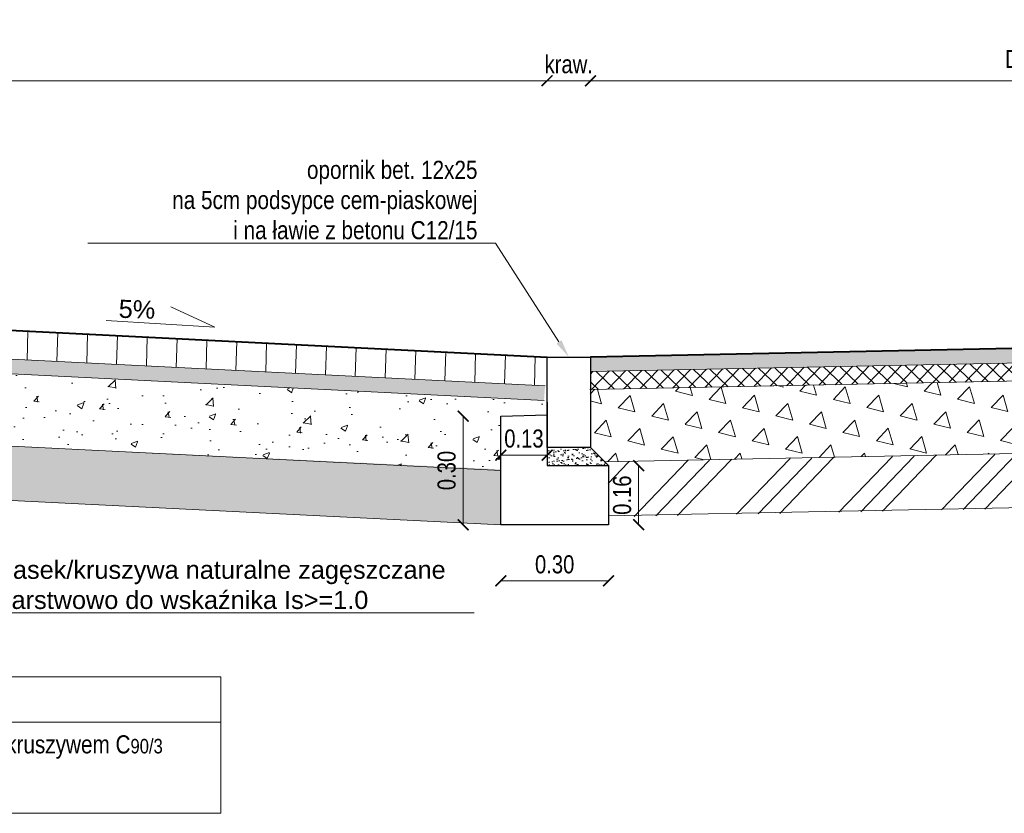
# Model space of a CAD drawing. Header units: metres. Extents: x 274 to 478, y -633 to -162.
# Tile 4 of 18: x 458.83 to 461.55, y -632.88 to -630.68. Entities that reach past the tile are written whole.
import ezdxf
from ezdxf import colors
from ezdxf.entities.mleader import LeaderData, LeaderLine
from ezdxf.math import Vec2, Vec3

# ---------------------------------------------------------------- set-up
doc = ezdxf.new("R2010")
doc.units = ezdxf.units.M
for name, color, linetype, lineweight in [('Kruszywo stabilizacja cem', 58, 'Continuous', 15), ('M_PRZEKROJE CZERWONE', 1, 'Continuous', 40), ('M_Szczegóły wymiar', 7, 'Continuous', 15), ('M_szczegóły_hatch', 251, 'Continuous', 9), ('M_szczegóły_projektowane', 1, 'Continuous', 15), ('Opis', 7, 'Continuous', 15), ('opisy', 7, 'Continuous', 20), ('Podsypka cementowo-piaskowa', 251, 'Continuous', 15), ('Przekrojowa', 7, 'Continuous', 30), ('Wymiar', 7, 'Continuous', 15)]:
    doc.layers.add(name, color=color, linetype=linetype, lineweight=lineweight)
doc.styles.add('Opis_1_25', font='arial.ttf', dxfattribs={"height": 0.1})
doc.styles.add('Opis_1_25_MM', font='arial.ttf', dxfattribs={"width": 0.8, "height": 0.05})
doc.styles.get("Standard").update_dxf_attribs({"font": 'arial.ttf'})
doc.dimstyles.new('Kopia 1_25_MM', dxfattribs={"dimtxt": 0.05, "dimasz": 0.03, "dimexe": 0.02, "dimexo": 0.05, "dimgap": 0.02, "dimtad": 1, "dimzin": 3, "dimdsep": 46, "dimtxsty": 'Opis_1_25_MM', "dimblk": 'ARCHTICK', "dimcen": 0.05, "dimse1": 1, "dimse2": 1, "dimclrd": 256, "dimclre": 256, "dimazin": 3, "dimtfac": 1, "dimtofl": 0, "dimtmove": 0, "dimatfit": 3, "dimldrblk": 'ARCHTICK', "dimfxl": 1, "dimfrac": 2, "dimtolj": 1, "dimtzin": 3, "dimlwd": -1, "dimlwe": -1, "dimarcsym": 0})

# ---------------------------------------------------------------- blocks, each defined once
blk = doc.blocks.new('_ArchTick')
at = {"color": 0, "linetype": 'ByBlock', "lineweight": 0, "const_width": 0.15}
blk.add_lwpolyline([(-0.5, -0.5), (0.5, 0.5)], dxfattribs=at)
blk = doc.blocks.new('*D224')
at = {"layer": 'Defpoints', "color": 0, "transparency": 16777216}
for p in [(460.4037, -630.8518), (463.1637, -632.26), (460.4037, -632.3152)]:
    blk.add_point(p, dxfattribs=at)
at = {"layer": 'Wymiar', "transparency": 16777216}
blk.add_line((463.1637, -630.8518), (460.4037, -630.8518), dxfattribs=at)
at = {"layer": 'Wymiar', "transparency": 16777216, "xscale": 0.03, "yscale": 0.03, "zscale": 0.03, "rotation": 180}
blk.add_blockref('_ArchTick', (460.4037, -630.8518), dxfattribs=at)
at = {"layer": 'Wymiar', "transparency": 16777216, "xscale": 0.03, "yscale": 0.03, "zscale": 0.03}
blk.add_blockref('_ArchTick', (463.1637, -630.8518), dxfattribs=at)
at = {"layer": 'Wymiar', "color": 0, "transparency": 16777216, "insert": (461.7837, -630.7994), "char_height": 0.05, "attachment_point": 5, "style": 'Opis_1_25_MM'}
blk.add_mtext('\\A1;Droga dla rowerów', dxfattribs=at)
blk = doc.blocks.new('*D228')
at = {"layer": 'Defpoints', "color": 0, "transparency": 16777216}
for p in [(460.2837, -630.8518), (460.2837, -632.3152), (460.4037, -632.3152)]:
    blk.add_point(p, dxfattribs=at)
at = {"layer": 'Wymiar', "transparency": 16777216}
blk.add_line((460.4037, -630.8518), (460.2837, -630.8518), dxfattribs=at)
at = {"layer": 'Wymiar', "transparency": 16777216, "xscale": 0.03, "yscale": 0.03, "zscale": 0.03, "rotation": 180}
blk.add_blockref('_ArchTick', (460.2837, -630.8518), dxfattribs=at)
at = {"layer": 'Wymiar', "transparency": 16777216, "xscale": 0.03, "yscale": 0.03, "zscale": 0.03}
blk.add_blockref('_ArchTick', (460.4037, -630.8518), dxfattribs=at)
at = {"layer": 'Wymiar', "color": 0, "transparency": 16777216, "insert": (460.3437, -630.8064), "char_height": 0.05, "attachment_point": 5, "style": 'Opis_1_25_MM'}
blk.add_mtext('\\A1;kraw.', dxfattribs=at)
blk = doc.blocks.new('*D229')
at = {"layer": 'Defpoints', "color": 0, "transparency": 16777216}
for p in [(456.5731, -630.8518), (456.5731, -632.2607), (460.2837, -632.3152)]:
    blk.add_point(p, dxfattribs=at)
at = {"layer": 'Wymiar', "transparency": 16777216}
blk.add_line((460.2837, -630.8518), (456.5731, -630.8518), dxfattribs=at)
at = {"layer": 'Wymiar', "transparency": 16777216, "xscale": 0.03, "yscale": 0.03, "zscale": 0.03, "rotation": 180}
blk.add_blockref('_ArchTick', (456.5731, -630.8518), dxfattribs=at)
at = {"layer": 'Wymiar', "transparency": 16777216, "xscale": 0.03, "yscale": 0.03, "zscale": 0.03}
blk.add_blockref('_ArchTick', (460.2837, -630.8518), dxfattribs=at)
at = {"layer": 'Wymiar', "color": 0, "transparency": 16777216, "insert": (458.4284, -630.7995), "char_height": 0.05, "attachment_point": 5, "style": 'Opis_1_25_MM'}
blk.add_mtext('\\A1;zjazd', dxfattribs=at)
blk = doc.blocks.new('*D232')
at = {"layer": 'Defpoints', "color": 0, "transparency": 16777216}
for p in [(460.0518, -631.7791), (460.1559, -631.7791), (460.1558, -632.0789)]:
    blk.add_point(p, dxfattribs=at)
at = {"layer": 'Wymiar', "transparency": 16777216}
blk.add_line((460.0518, -632.0789), (460.0518, -631.7791), dxfattribs=at)
at = {"layer": 'Wymiar', "transparency": 16777216, "xscale": 0.03, "yscale": 0.03, "zscale": 0.03}
for p, rotation in [((460.0518, -631.7791), 90), ((460.0518, -632.0789), 270)]:
    blk.add_blockref('_ArchTick', p, dxfattribs=dict(at, rotation=rotation))
at = {"layer": 'Wymiar', "color": 0, "transparency": 16777216, "insert": (460.0062, -631.929), "char_height": 0.05, "attachment_point": 5, "rotation": 90, "style": 'Opis_1_25_MM'}
blk.add_mtext('\\A1;0.30', dxfattribs=at)
blk = doc.blocks.new('*D233')
at = {"layer": 'Defpoints', "color": 0, "transparency": 16777216}
for p in [(460.1558, -632.0533), (460.4536, -632.0789), (460.4536, -632.2341)]:
    blk.add_point(p, dxfattribs=at)
at = {"layer": 'Wymiar', "transparency": 16777216}
blk.add_line((460.1558, -632.2341), (460.4536, -632.2341), dxfattribs=at)
at = {"layer": 'Wymiar', "transparency": 16777216, "xscale": 0.03, "yscale": 0.03, "zscale": 0.03, "rotation": 180}
blk.add_blockref('_ArchTick', (460.1558, -632.2341), dxfattribs=at)
at = {"layer": 'Wymiar', "transparency": 16777216, "xscale": 0.03, "yscale": 0.03, "zscale": 0.03}
blk.add_blockref('_ArchTick', (460.4536, -632.2341), dxfattribs=at)
at = {"layer": 'Wymiar', "color": 0, "transparency": 16777216, "insert": (460.3047, -632.1886), "char_height": 0.05, "attachment_point": 5, "style": 'Opis_1_25_MM'}
blk.add_mtext('\\A1;0.30', dxfattribs=at)
blk = doc.blocks.new('*D234')
at = {"layer": 'Defpoints', "color": 0, "transparency": 16777216}
for p in [(460.4537, -631.9154), (460.5368, -631.9154), (460.4536, -632.0789)]:
    blk.add_point(p, dxfattribs=at)
at = {"layer": 'Wymiar', "transparency": 16777216}
blk.add_line((460.5368, -632.0789), (460.5368, -631.9154), dxfattribs=at)
at = {"layer": 'Wymiar', "transparency": 16777216, "xscale": 0.03, "yscale": 0.03, "zscale": 0.03}
for p, rotation in [((460.5368, -631.9154), 90), ((460.5368, -632.0789), 270)]:
    blk.add_blockref('_ArchTick', p, dxfattribs=dict(at, rotation=rotation))
at = {"layer": 'Wymiar', "color": 0, "transparency": 16777216, "insert": (460.4912, -631.9971), "char_height": 0.05, "attachment_point": 5, "rotation": 90, "style": 'Opis_1_25_MM'}
blk.add_mtext('\\A1;0.16', dxfattribs=at)
blk = doc.blocks.new('*D235')
at = {"layer": 'Defpoints', "color": 0, "transparency": 16777216}
for p in [(460.1559, -631.7791), (460.2837, -631.7791), (460.2837, -631.8865)]:
    blk.add_point(p, dxfattribs=at)
at = {"layer": 'Wymiar', "transparency": 16777216}
blk.add_line((460.1559, -631.8865), (460.2837, -631.8865), dxfattribs=at)
at = {"layer": 'Wymiar', "transparency": 16777216, "xscale": 0.03, "yscale": 0.03, "zscale": 0.03, "rotation": 180}
blk.add_blockref('_ArchTick', (460.1559, -631.8865), dxfattribs=at)
at = {"layer": 'Wymiar', "transparency": 16777216, "xscale": 0.03, "yscale": 0.03, "zscale": 0.03}
blk.add_blockref('_ArchTick', (460.2837, -631.8865), dxfattribs=at)
at = {"layer": 'Wymiar', "color": 0, "transparency": 16777216, "insert": (460.2198, -631.8409), "char_height": 0.05, "attachment_point": 5, "style": 'Opis_1_25_MM'}
blk.add_mtext('\\A1;0.13', dxfattribs=at)

msp = doc.modelspace()

# ---------------------------------------------------------------- hatches: boundary and pattern name
at = {"layer": 'Kruszywo stabilizacja cem'}
h = msp.add_hatch(dxfattribs=at)
h.set_pattern_fill('AR-CONC', color=256, scale=0.001, angle=-1.7166, style=0)
h.set_pattern_definition([(48.2833576, (-1811.47524, -1397.2545), (0.181625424, -0.021389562), [0.01905, -0.20955]), (353.283358, (-1811.47524, -1397.2545), (-0.029504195, 0.192026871), [0.01524, -0.167640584]), (98.734802, (-1811.4601, -1397.25628), (0.152121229, 0.170637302), [0.016190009, -0.178090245]), (44.467558, (-1811.47372, -1397.20372), (0.269697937, -0.05014406), [0.028575, -0.314325]), (94.918915, (-1811.45124, -1397.2079), (0.244709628, 0.240203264), [0.024285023, -0.267135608]), (349.467509, (-1811.47372, -1397.20372), (0.244709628, 0.240203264), [0.022859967, -0.251459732]), (19.2833576, (-1811.44871, -1397.21718), (0.148482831, -0.10676115), [0.01905, -0.20955]), (324.283358, (-1811.44871, -1397.21718), (0.067291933, 0.182253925), [0.01524, -0.16764]), (69.734803, (-1811.43634, -1397.22607), (0.215774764, 0.075492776), [0.016190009, -0.178089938]), (35.7833576, (-1811.47524, -1397.2545), (0.0056201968, 0.0844245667), [0, -0.165608, 0, -0.17018, 0, -0.168275]), (5.7833576, (-1811.47524, -1397.2545), (0.0697907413, 0.0981339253), [0, -0.097028, 0, -0.161798, 0, -0.064135]), (325.7833576, (-1811.53186, -1397.2528), (0.1353581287, -0.0097880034), [0, -0.0635, 0, -0.19812, 0, -0.26289]), (315.7833576, (-1811.55725, -1397.25204), (0.148824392, 0.020977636), [0, -0.08255, 0, -0.131572, 0, -0.18669])])
edge = h.paths.add_edge_path()
edge.add_arc((457.8821, -632.0142), 0.225, 59.6921, 120.3109)
edge.add_line((457.7685, -631.82), (456.6231, -631.8781))
edge.add_line((456.6231, -631.8781), (456.6231, -631.8609))
edge.add_line((456.6231, -631.8609), (456.5731, -631.8109))
edge.add_line((456.5731, -631.8109), (456.5731, -631.6811))
edge.add_line((456.5731, -631.6811), (457.8794, -631.6158))
edge.add_line((457.8794, -631.6158), (460.2752, -631.7369))
edge.add_line((460.2752, -631.7369), (460.2724, -631.7758))
edge.add_line((460.2724, -631.7758), (460.1559, -631.7791))
edge.add_line((460.1559, -631.7791), (460.1558, -631.9294))
edge.add_line((460.1558, -631.9294), (457.9956, -631.82))
at = {"layer": 'M_szczegóły_hatch'}
h = msp.add_hatch(dxfattribs=at)
h.set_pattern_fill('LINE', color=256, scale=0.026, angle=88.2834)
h.set_pattern_definition([(88.2833576, (-1745.05236, -562.08371), (-0.0825129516, 0.0024729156), [])])
h.paths.add_polyline_path([(456.5731, -631.5609), (456.5731, -631.641), (457.8837, -631.5755), (460.2781, -631.6952), (460.2837, -631.6154), (457.8837, -631.4954)])
h = msp.add_hatch(color=256, dxfattribs=at)
h.dxf.hatch_style = 1
h.paths.add_polyline_path([(460.4037, -631.6154), (460.4037, -631.6554), (463.1645, -631.6002), (463.1637, -631.5602)])
h = msp.add_hatch(dxfattribs=at)
h.set_pattern_fill('AR-SAND', color=256, scale=0.0005, angle=-1.7166)
h.set_pattern_definition([(35.7833576, (155.962205, -628.624929), (-6.65993e-05, 0.0244836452), [0, -0.019304, 0, -0.02159, 0, -0.0206375]), (5.783358, (155.962205, -628.62493), (0.0235397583, 0.0351518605), [0, -0.010414, 0, -0.017399, 0, -0.0066675]), (325.783358, (155.946591, -628.62446), (0.0395340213, -0.0011129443), [0, -0.00635, 0, -0.02286, 0, -0.029845]), (315.783358, (155.94659, -628.62446), (0.0384945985, 0.0099977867), [0, -0.003175, 0, -0.014986, 0, -0.017145])])
h.paths.add_polyline_path([(456.5731, -631.641), (456.5731, -631.6811), (457.8837, -631.6156), (460.2753, -631.7351), (460.2781, -631.6952), (457.8837, -631.5755)])
at = {"layer": 'M_szczegóły_hatch', "ltscale": 0.1}
h = msp.add_hatch(dxfattribs=at)
h.set_pattern_fill('NET', color=256, scale=0.01, angle=46.1458)
h.set_pattern_definition([(46.145763, (303.832267, -664.0639), (-0.0228950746, 0.0219972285), []), (136.145763, (303.832267, -664.0639), (-0.0219972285, -0.0228950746), [])])
h.paths.add_polyline_path([(460.4037, -631.6554), (460.4037, -631.7054), (463.1655, -631.6502), (463.1645, -631.6002)])
at = {"layer": 'M_szczegóły_hatch', "transparency": 33554636}
h = msp.add_hatch(dxfattribs=at)
h.set_pattern_fill('TRIANG', color=256, scale=0.01, angle=46.1458)
h.set_pattern_definition([(106.145763, (-1342.82862, -1502.53996), (-0.0924789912, 0.0228078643), [0.047625, -0.047625]), (166.145763, (-1342.82862, -1502.53996), (-0.0659916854, -0.0686852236), [0.047625, -0.047625]), (46.145763, (-1342.87486, -1502.52855), (-0.0264873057, 0.0914930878), [0.047625, -0.047625])])
h.paths.add_polyline_path([(460.4037, -631.8654), (460.4429, -631.9047), (463.0344, -631.8528), (463.0359, -631.7239), (463.1637, -631.7203), (463.1655, -631.6502), (460.4023, -631.7054)])
at = {"layer": 'M_szczegóły_hatch'}
h = msp.add_hatch(dxfattribs=at)
h.set_pattern_fill('AR-SAND', color=256, scale=0.01)
h.set_pattern_definition([(37.5, (-9.389855, -720.537446), (-0.0006299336, 0.0192682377), [0, -0.0152, 0, -0.017, 0, -0.01625]), (7.5, (-9.389855, -720.537446), (0.017697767, 0.0282214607), [0, -0.0082, 0, -0.0137, 0, -0.00525]), (327.5, (-9.402155, -720.537446), (0.0311414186, 5.659054e-05), [0, -0.005, 0, -0.018, 0, -0.0235]), (317.5, (-9.402155, -720.537446), (0.030061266, 0.0087767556), [0, -0.0025, 0, -0.0118, 0, -0.0135])])
edge = h.paths.add_edge_path()
edge.add_line((458.5736, -631.8503), (458.0032, -631.8218))
edge.add_arc((457.8866, -632.0142), 0.225, -45, 58.7981, ccw=False)
edge.add_line((458.0457, -632.1733), (458.1116, -632.2392))
edge.add_line((458.1116, -632.2392), (458.2971, -632.2392))
edge.add_line((458.2971, -632.2392), (458.4708, -631.9952))
edge.add_line((458.4708, -631.9952), (460.1558, -632.0794))
edge.add_line((460.1558, -632.0794), (460.1537, -631.9258))
edge.add_line((460.1537, -631.9258), (458.5736, -631.8503))
h = msp.add_hatch(dxfattribs=at)
h.set_pattern_fill('GOST_GROUND', color=256, scale=0.02, angle=1.1458)
h.set_pattern_definition([(46.145763, (-1697.85316, -1522.92314), (0.282786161, 0.005655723), [0.4]), (46.145763, (-1697.79317, -1522.92194), (0.282786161, 0.005655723), [0.4]), (46.145763, (-1697.73318, -1522.92074), (0.282786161, 0.005655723), [0.4])])
h.paths.add_polyline_path([(460.4523, -631.9045), (460.4522, -632.0575), (463.0659, -632.0023), (463.0344, -632.0023), (463.0344, -631.8528)])
at = {"layer": 'Podsypka cementowo-piaskowa'}
h = msp.add_hatch(dxfattribs=at)
h.set_pattern_fill('AR-SAND', color=256, scale=0.01, style=0)
h.set_pattern_definition([(37.5, (156.128642, -488.819057), (-0.0006299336, 0.0192682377), [0, -0.0152, 0, -0.017, 0, -0.01625]), (7.5, (156.128642, -488.819057), (0.017697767, 0.0282214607), [0, -0.0082, 0, -0.0137, 0, -0.00525]), (327.5, (156.116342, -488.819057), (0.0311414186, 5.65905e-05), [0, -0.005, 0, -0.018, 0, -0.0235]), (317.5, (156.116342, -488.819057), (0.030061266, 0.0087767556), [0, -0.0025, 0, -0.0118, 0, -0.0135])])
h.paths.add_polyline_path([(460.4037, -631.8654), (460.2837, -631.8654), (460.2837, -631.9154), (460.4537, -631.9154)])

# ---------------------------------------------------------------- linework, layer by layer
at = {"layer": 'M_PRZEKROJE CZERWONE'}
for p, q in [((457.8837, -631.4954), (460.2837, -631.6154)), ((463.1637, -631.5602), (460.4037, -631.6154))]:
    msp.add_line(p, q, dxfattribs=at)
at = {"layer": 'M_Szczegóły wymiar'}
msp.add_lwpolyline([(459.0654, -631.5142), (459.3658, -631.5328), (459.2443, -631.477)], dxfattribs=at)
at = {"layer": 'M_szczegóły_projektowane'}
for p, q in [((457.8837, -631.5755, -0.0001), (460.2781, -631.6952, -0.0001)), ((457.8837, -631.6156, -0.0001), (460.2753, -631.7351, -0.0001)), ((457.9983, -631.8215, -0.0001), (460.1558, -631.9294, -0.0001)), ((458.4708, -631.9952, -0.0001), (460.1558, -632.0794, -0.0001))]:
    msp.add_line(p, q, dxfattribs=at)
for points in [[(460.4037, -631.6554), (463.1645, -631.6002)], [(460.4023, -631.7054), (463.1655, -631.6502)], [(460.4037, -631.7054), (463.1655, -631.6502)], [(460.4429, -631.9047), (463.0344, -631.8528)], [(460.4523, -632.0545), (463.0358, -632.0028)]]:
    msp.add_lwpolyline(points, dxfattribs=at)
at = {"layer": 'opisy'}
for p, q in [((457.8822, -632.4992), (459.3822, -632.4992)), ((457.8822, -632.6242), (459.3822, -632.6242)), ((457.8825, -632.8764), (459.3825, -632.8764))]:
    msp.add_line(p, q, dxfattribs=at)
at = {"layer": 'Przekrojowa', "color": 5}
msp.add_lwpolyline([(460.2837, -631.6154), (460.4037, -631.6154), (460.4037, -631.8654), (460.2837, -631.8654)], close=True, dxfattribs=at)
for points in [[(460.2837, -631.7404), (460.2837, -631.9154), (460.4537, -631.9154)], [(460.4537, -631.9154), (460.4536, -632.0789), (460.1558, -632.0789), (460.1559, -631.7791), (460.2837, -631.7755)], [(460.4037, -631.8654), (460.4537, -631.9154)]]:
    msp.add_lwpolyline(points, dxfattribs=at)
at = {"layer": 'Wymiar', "flags": 128}
msp.add_lwpolyline([(459.3825, -632.8764), (459.3822, -632.4992)], dxfattribs=at)

# ---------------------------------------------------------------- texts
at = {"layer": 'Opis', "insert": (459.2002, -631.5105), "char_height": 0.05, "width": 311.15, "attachment_point": 9, "rotation": 358.286, "style": 'Opis_1_25'}
msp.add_mtext('5%', dxfattribs=at)
at = {"layer": 'Opis', "insert": (458.1235, -632.6608), "char_height": 0.05, "attachment_point": 1}
msp.add_mtext_dynamic_manual_height_columns('{\\fArial Narrow|b0|i0|c238|p34;mieszanka niezwiązana z kruszywem C\\H0.8x;90/3\\H1.25x; \\Po uziarnieniu 0/31,5 mm }', width=1.737176, gutter_width=0.0125, heights=[0], dxfattribs=at)

# ---------------------------------------------------------------- dimensions: what is measured, and where the dimension line sits
at = {"layer": 'Wymiar'}
for base, p1, p2, text, picture, middle in [((460.4037, -630.8518), (463.1637, -632.26), (460.4037, -632.3152), 'Droga dla rowerów', '*D224', (461.7837, -630.7994)), ((456.5731, -630.8518), (460.2837, -632.3152), (456.5731, -632.2607), 'zjazd', '*D229', (458.4284, -630.7995))]:
    dim = msp.add_linear_dim(base=base, p1=p1, p2=p2, angle=180, text=text, dimstyle='Kopia 1_25_MM', dxfattribs=at)
    dim.commit()
    dim.dimension.update_dxf_attribs({"geometry": picture, "text_midpoint": middle})
dim = msp.add_linear_dim(base=(460.2837, -630.8518), p1=(460.4037, -632.3152), p2=(460.2837, -632.3152), angle=180, text='kraw.', dimstyle='Kopia 1_25_MM', dxfattribs=at)
dim.commit()
dim.dimension.update_dxf_attribs({"geometry": '*D228', "text_midpoint": (460.3437, -630.8518), "dimtype": 128})
for base, p1, p2, picture, middle in [((460.0518, -631.7791), (460.1558, -632.0789), (460.1559, -631.7791), '*D232', (460.0062, -631.929)), ((460.5368, -631.9154), (460.4536, -632.0789), (460.4537, -631.9154), '*D234', (460.4912, -631.9971))]:
    dim = msp.add_linear_dim(base=base, p1=p1, p2=p2, angle=90, dimstyle='Kopia 1_25_MM', dxfattribs=at)
    dim.commit()
    dim.dimension.update_dxf_attribs({"geometry": picture, "text_midpoint": middle})
dim = msp.add_linear_dim(base=(460.2837, -631.8865), p1=(460.1559, -631.7791), p2=(460.2837, -631.7791), dimstyle='Kopia 1_25_MM', dxfattribs=at)
dim.commit()
dim.dimension.update_dxf_attribs({"geometry": '*D235', "text_midpoint": (460.2198, -631.8865), "dimtype": 128})
dim = msp.add_linear_dim(base=(460.4536, -632.2341), p1=(460.1558, -632.0533), p2=(460.4536, -632.0789), dimstyle='Kopia 1_25_MM', dxfattribs=at)
dim.commit()
dim.dimension.update_dxf_attribs({"geometry": '*D233', "text_midpoint": (460.3047, -632.1886)})

# ---------------------------------------------------------------- leaders
at = {"layer": 'Opis'}
ml = msp.add_multileader_mtext('Standard', dxfattribs=at)
ml.set_content('\\A1;{\\fArial Narrow|b0|i0|c0|p34;opornik bet. 12x25\\fArial Narrow|b0|i0|c238|p34;\\P\\A0;na 5cm podsypce cem-piaskowej \\Pi na ławie z betonu C12/15}', color=256, style='Opis_1_25')
ml.set_leader_properties(color=256, linetype='ByLayer', lineweight=-1)
ml.build(insert=Vec2(0, 0))
ml.multileader.update_dxf_attribs({"has_dogleg": 0, "text_left_attachment_type": 5, "text_right_attachment_type": 5, "dogleg_length": 0.15, "arrow_head_size": 0.05})
ctx = ml.context
ctx.base_point, ctx.char_height, ctx.arrow_head_size, ctx.landing_gap_size, ctx.plane_origin = Vec3(459.2054, -631.3008, -0.0001), 0.05, 0.05, 0.05, Vec3(460.8873, -630.7359, -0.0001)
ctx.left_attachment, ctx.right_attachment, ctx.text_align_type = 5, 5, 2
notes = []
notes.append((ctx, [(1, (1, 1, 0), (460.2914, -631.3008, -0.0001), (-1, 0), 0.15, [(1, [(460.3437, -631.6154, -0.0001)], 0, [])])]))
ctx.mtext.insert, ctx.mtext.alignment, ctx.mtext.flow_direction = Vec3(460.0914, -631.073, -0.0001), 3, 5
ml = msp.add_multileader_mtext('Standard', dxfattribs=at)
ml.set_content('piasek/kruszywa naturalne zagęszczane \\Pwarstwowo do wskaźnika Is>=1.0', color=256, style='Opis_1_25')
ml.set_leader_properties(color=256, linetype='ByLayer', lineweight=-1)
ml.build(insert=Vec2(0, 0))
ml.multileader.update_dxf_attribs({"has_dogleg": 0, "text_left_attachment_type": 5, "text_right_attachment_type": 5, "dogleg_length": 0.15, "arrow_head_size": 0.05})
ctx = ml.context
ctx.base_point, ctx.char_height, ctx.arrow_head_size, ctx.landing_gap_size, ctx.plane_origin = Vec3(458.7034, -632.3228), 0.05, 0.05, 0.05, Vec3(453.6451, -634.8058)
ctx.left_attachment, ctx.right_attachment = 5, 5
notes.append((ctx, [(0, (1, 1, 0), (458.5534, -632.3228), (1, 0), 0.15, [(0, [(458.3149, -632.0021)], 0, [])])]))
ctx.mtext.insert, ctx.mtext.flow_direction = Vec3(458.7534, -632.1783), 5
for ctx, leaders in notes:
    for number, flags, end, landing, length, lines in leaders:
        leader = LeaderData()
        leader.index, (leader.has_last_leader_line, leader.has_dogleg_vector, leader.attachment_direction) = number, flags
        leader.last_leader_point, leader.dogleg_vector, leader.dogleg_length = Vec3(end), Vec3(landing), length
        for number, points, colour, breaks in lines:
            line = LeaderLine()
            line.index, line.vertices, line.color, line.breaks = number, Vec3.list(points), colors.encode_raw_color(colour), breaks
            leader.lines.append(line)
        ctx.leaders.append(leader)

doc.saveas('drawing.dxf')
